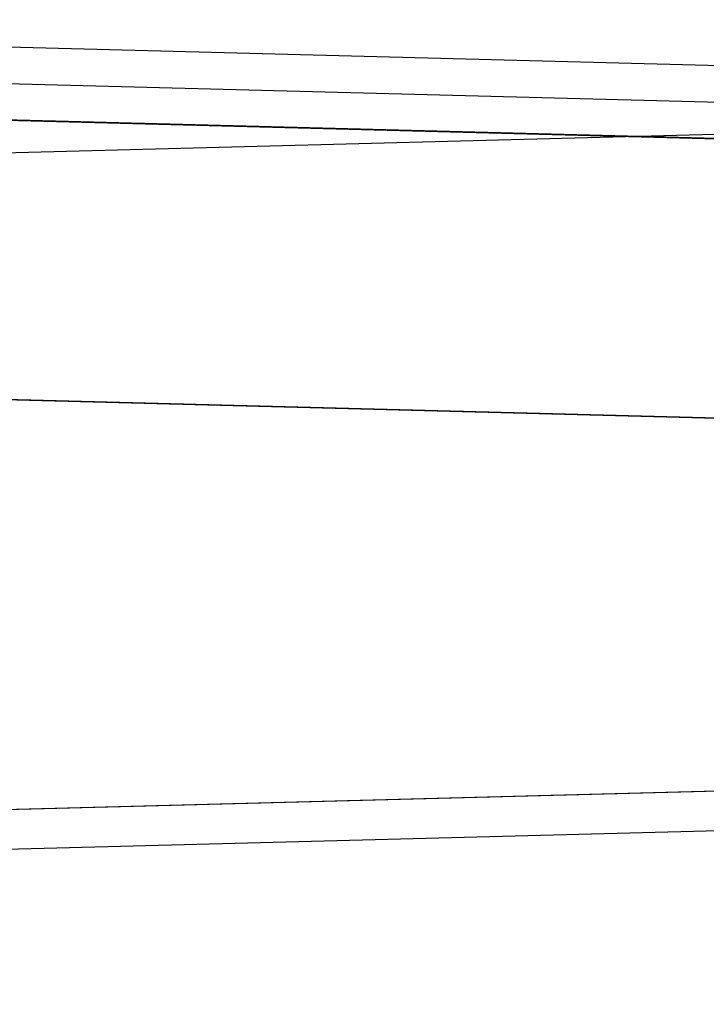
# Model space of a CAD drawing. Header units: millimetres. Extents: x -15 to 7, y 1 to 148.
# Tile 94 of 256: x 5.884 to 6.566, y 6.531 to 7.509. Entities that reach past the tile are written whole.
import ezdxf

# ---------------------------------------------------------------- set-up
doc = ezdxf.new("R2010")
doc.units = ezdxf.units.MM
doc.header["$MEASUREMENT"] = 0
doc.layers.add('Default', color=7, linetype='Continuous', true_color=0x000000)

msp = doc.modelspace()

# ---------------------------------------------------------------- linework, layer by layer
at = {"layer": 'Default', "color": 254, "true_color": 0xcad1ee, "extrusion": (0.001491, -3.90688e-05, 0.999999)}
msp.add_lwpolyline([(4.87202, 7.50811), (7.37717, 7.44248)], dxfattribs=at)
at = {"layer": 'Default', "color": 254, "true_color": 0xcad1ee, "extrusion": (1, -2.04603e-06, -0.000231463)}
msp.add_lwpolyline([(7.47618, -23.02782), (7.403, -31.30636)], dxfattribs=at)
at = {"layer": 'Default', "color": 254, "true_color": 0xcad1ee}
for points in [[(7.3393, 7.40688), (4.845, 7.4722)], [(7.33414, 7.37115), (4.84493, 7.43634)], [(4.69091, 7.1624), (7.20966, 7.09645)], [(7.20966, 7.09645), (4.69091, 7.1624)], [(4.69091, 7.1624), (7.20966, 7.09645)], [(7.20966, 7.09645), (4.69091, 7.1624)], [(7.20966, 7.09645), (4.69091, 7.1624)], [(7.20966, 7.09645), (4.845, 7.15837)], [(7.20966, 7.09645), (4.845, 7.15837)], [(6.56594, 6.74195), (0, 6.57002)], [(6.56594, 6.74195), (0, 6.57002)], [(6.56594, 6.74195), (0, 6.57002)], [(6.56594, 6.7025), (0, 6.53056)]]:
    msp.add_lwpolyline(points, dxfattribs=at)
at = {"layer": 'Default', "color": 254, "true_color": 0xcad1ee, "extrusion": (0.000441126, -1.15535e-05, 1)}
msp.add_lwpolyline([(7.34786, 7.37003), (4.85881, 7.43522)], dxfattribs=at)
at = {"layer": 'Default', "color": 254, "true_color": 0xcad1ee, "extrusion": (0.013804, 0.000361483, 0.999905)}
for points in [[(1.27119, 7.25629), (7.83776, 7.42823)], [(7.85485, 6.77568), (1.28828, 6.60375)]]:
    msp.add_lwpolyline(points, dxfattribs=at)
at = {"layer": 'Default', "color": 254, "true_color": 0xcad1ee, "extrusion": (1, 0, 0)}
for points in [[(7.12942, -98.74523), (7.12942, -100.4441)], [(7.12942, -95.25996), (7.12942, -96.95883)], [(6.74195, -94.9319), (6.74195, -93.41394)], [(6.74195, -98.41716), (6.74195, -97.2869)], [(6.7025, -22.30618), (6.7025, -19.45076)]]:
    msp.add_lwpolyline(points, dxfattribs=at)
at = {"layer": 'Default', "color": 254, "true_color": 0xcad1ee, "extrusion": (-0.02042, 0.999791, -0.000674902)}
msp.add_lwpolyline([(-6.70614, -32.12529), (-4.28162, -32.2054)], dxfattribs=at)
at = {"layer": 'Default', "color": 254, "true_color": 0xcad1ee, "extrusion": (0, 1, 0)}
for points in [[(-3.96856, -98.34915), (-6.80538, -98.42343)], [(-6.80538, -100.7659), (-3.96856, -100.84018)], [(-3.96856, -94.86388), (-6.80538, -94.93817)], [(-6.80538, -97.28063), (-3.96856, -97.35491)]]:
    msp.add_lwpolyline(points, dxfattribs=at)
at = {"layer": 'Default', "color": 254, "true_color": 0xcad1ee, "extrusion": (-0.026159, 0.999658, -0.000684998)}
for points in [[(-6.74006, -100.76764), (-0.17187, -100.93958)], [(-6.74006, -97.28238), (-0.17187, -97.45431)], [(-5.01853, -106.12727), (-6.74006, -106.08221)]]:
    msp.add_lwpolyline(points, dxfattribs=at)
at = {"layer": 'Default', "color": 254, "true_color": 0xcad1ee, "extrusion": (-0.026159, 0.999658, 0.000684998)}
for points in [[(-0.17187, -94.76444), (-6.74006, -94.93637)], [(-0.17187, -98.2497), (-6.74006, -98.42164)], [(-6.73903, -19.45523), (-0.17083, -19.28329)]]:
    msp.add_lwpolyline(points, dxfattribs=at)
at = {"layer": 'Default', "color": 254, "true_color": 0xcad1ee, "extrusion": (-0.026158, 0.999658, 0.000710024)}
msp.add_lwpolyline([(-6.73902, -22.31081), (-4.42732, -22.24808)], dxfattribs=at)
at = {"layer": 'Default', "color": 254, "true_color": 0xcad1ee}
msp.add_polyline3d([(6.58834, 6.7034, -22.30682), (6.56594, 6.7025, -22.30618)], dxfattribs=at)

doc.saveas('drawing.dxf')
